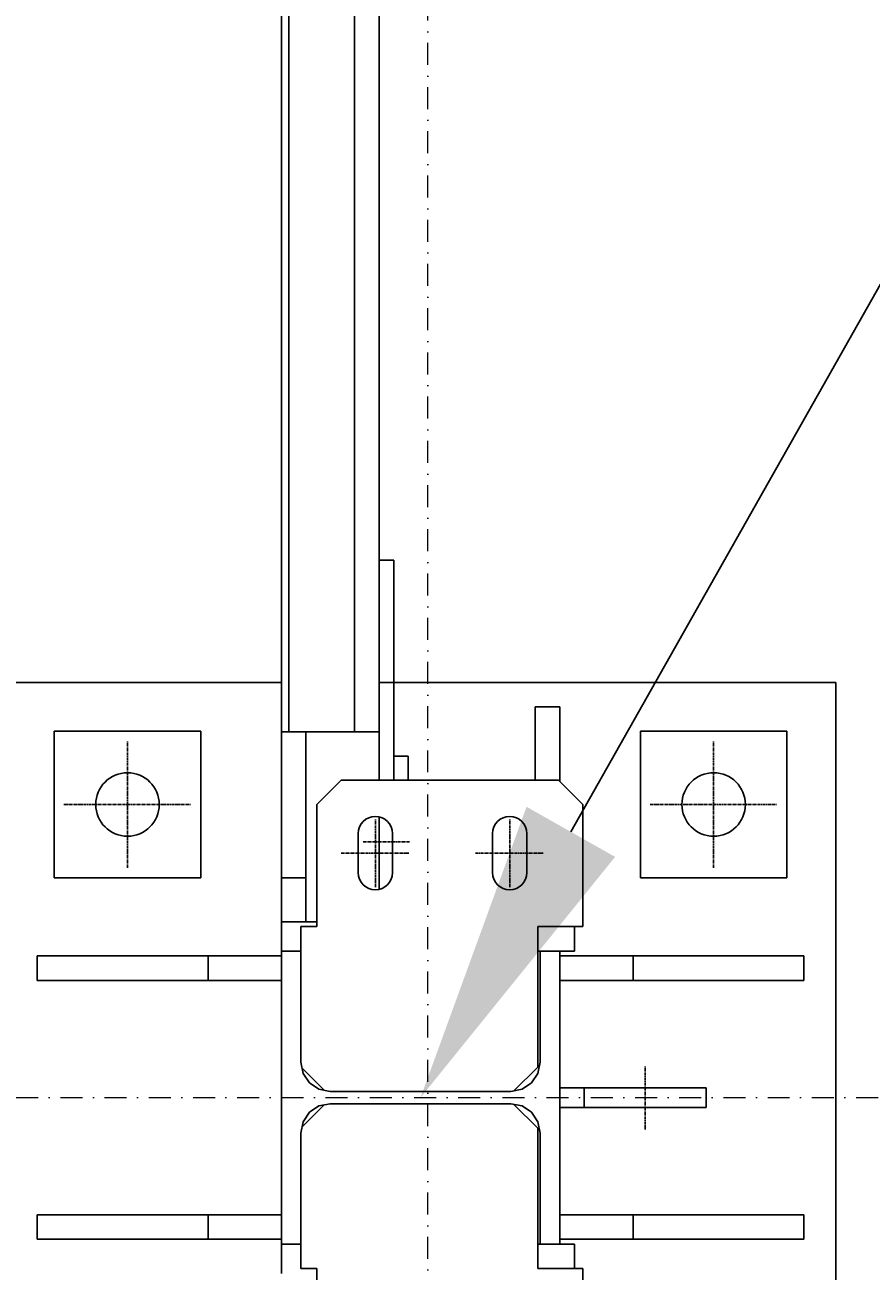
# Model space of a CAD drawing. Header units: millimetres. Extents: x 4047 to 23472, y 1613 to 16682.
# Tile 41 of 86: x 8021 to 8367, y 8999 to 9509. Entities that reach past the tile are written whole.
import ezdxf

# ---------------------------------------------------------------- set-up
doc = ezdxf.new("R2010")
doc.units = ezdxf.units.MM
doc.linetypes.add('CENTER', pattern=[2, 1.25, -0.25, 0.25, -0.25])
doc.linetypes.add('Kropki i Kreski', pattern=[360, 180, -90, 0, -90])
doc.layers.add('Osie_Nr_pióra__101_Nr_pióra__7', color=3, linetype='Continuous', lineweight=18)
for name, color, linetype in [('Rbcs_EX_Osie', 7, 'Continuous'), ('Rbcs_EX_Profile', 7, 'Continuous'), ('Rbcs_EX_Wymiary', 7, 'Continuous')]:
    doc.layers.add(name, color=color, linetype=linetype)
doc.styles.add('RBCS_dim', font='isocpeur.ttf', dxfattribs={"width": 0.9, "oblique": 5})
doc.dimstyles.new('Copy of RBCS_STANDARD', dxfattribs={"dimtxt": 2.5, "dimasz": 2.5, "dimexe": 2, "dimexo": 5, "dimgap": 0.5, "dimtad": 1, "dimdec": 0, "dimtxsty": 'RBCS_dim', "dimblk": 'OBLIQUE', "dimcen": 2.5, "dimclrd": 3, "dimclre": 3, "dimclrt": 6, "dimadec": 0, "dimazin": 0, "dimtfac": 1, "dimtdec": 0, "dimtix": 1, "dimtmove": 0, "dimatfit": 3, "dimfxl": 2, "dimfxlon": 1, "dimarcsym": 0})

# ---------------------------------------------------------------- blocks, each defined once
blk = doc.blocks.new('_OBLIQUE')
at = {"color": 0, "linetype": 'ByBlock'}
blk.add_line((-0.5, -0.5), (0.5, 0.5), dxfattribs=at)
blk = doc.blocks.new('*D282')
at = {"layer": 'Defpoints', "color": 0, "lineweight": 25, "transparency": 16777216}
for p in [(8131.83, 13503.61), (6347.64, 9069.61), (8352.82, 9069.61)]:
    blk.add_point(p, dxfattribs=at)
at = {"layer": 'Rbcs_EX_Wymiary', "color": 3, "lineweight": -2, "transparency": 16777216}
for p, q in [((6447.64, 13503.61), (6247.64, 13503.61)), ((6347.64, 13503.61), (6347.64, 9069.61)), ((6447.64, 9069.61), (6247.64, 9069.61))]:
    blk.add_line(p, q, dxfattribs=at)
at = {"layer": 'Rbcs_EX_Wymiary', "color": 3, "lineweight": -2, "transparency": 16777216, "xscale": 125, "yscale": 125, "zscale": 125}
for p, rotation in [((6347.64, 13503.61), 90), ((6347.64, 9069.61), 270)]:
    blk.add_blockref('_OBLIQUE', p, dxfattribs=dict(at, rotation=rotation))
at = {"layer": 'Rbcs_EX_Wymiary', "color": 6, "transparency": 16777216, "insert": (6260.14, 11286.61), "char_height": 125, "attachment_point": 5, "rotation": 90, "style": 'RBCS_dim'}
blk.add_mtext('4434', dxfattribs=at)
blk = doc.blocks.new('*D283')
at = {"layer": 'Defpoints', "color": 0, "lineweight": 25, "transparency": 16777216}
for p in [(8352.82, 9069.61), (6347.64, 4635.61), (8355.81, 4635.61)]:
    blk.add_point(p, dxfattribs=at)
at = {"layer": 'Rbcs_EX_Wymiary', "color": 3, "lineweight": -2, "transparency": 16777216}
for p, q in [((6447.64, 9069.61), (6247.64, 9069.61)), ((6347.64, 9069.61), (6347.64, 4635.61)), ((6447.64, 4635.61), (6247.64, 4635.61))]:
    blk.add_line(p, q, dxfattribs=at)
at = {"layer": 'Rbcs_EX_Wymiary', "color": 3, "lineweight": -2, "transparency": 16777216, "xscale": 125, "yscale": 125, "zscale": 125}
for p, rotation in [((6347.64, 9069.61), 90), ((6347.64, 4635.61), 270)]:
    blk.add_blockref('_OBLIQUE', p, dxfattribs=dict(at, rotation=rotation))
at = {"layer": 'Rbcs_EX_Wymiary', "color": 6, "transparency": 16777216, "insert": (6260.14, 6852.61), "char_height": 125, "attachment_point": 5, "rotation": 90, "style": 'RBCS_dim'}
blk.add_mtext('4434', dxfattribs=at)

msp = doc.modelspace()

# ---------------------------------------------------------------- linework, layer by layer
at = {"layer": 'Osie_Nr_pióra__101_Nr_pióra__7', "linetype": 'Kropki i Kreski', "ltscale": 0.05}
for p, q in [((8185.81, 2125.67), (8185.83, 14790.72)), ((4560.16, 9069.62), (22959.01, 9069.58))]:
    msp.add_line(p, q, dxfattribs=at)
at = {"layer": 'Rbcs_EX_Osie', "color": 5, "linetype": 'CENTER'}
for p, q in [((8062.82, 9163.61), (8062.82, 9215.61)), ((8302.82, 9163.61), (8302.82, 9215.61)), ((8036.82, 9189.61), (8088.82, 9189.61)), ((8276.82, 9189.61), (8328.82, 9189.61)), ((8164.32, 9155.73), (8164.32, 9183.73)), ((8219.32, 9155.73), (8219.32, 9183.73)), ((8159.32, 9174.36), (8178.32, 9174.36)), ((8159.32, 9174.36), (8178.32, 9174.36)), ((8150.32, 9169.73), (8178.32, 9169.73)), ((8205.32, 9169.73), (8233.32, 9169.73)), ((8274.82, 9056.61), (8274.82, 9082.61))]:
    msp.add_line(p, q, dxfattribs=at)
at = {"layer": 'Rbcs_EX_Profile'}
for p, q in [((8125.83, 13365.86), (8125.83, 9219.36)), ((8128.83, 13365.86), (8128.83, 9219.36)), ((8155.83, 9219.36), (8155.83, 13328.61)), ((8165.83, 13295.61), (8165.83, 9289.61)), ((8171.82, 9289.61), (8165.82, 9289.61)), ((8165.82, 9289.61), (8165.82, 9239.61)), ((8171.82, 9239.61), (8171.82, 9289.61)), ((8125.82, 9239.61), (8012.82, 9239.61)), ((8171.82, 9239.61), (8165.82, 9239.61)), ((8165.82, 9199.61), (8165.82, 9239.61)), ((8171.82, 9209.36), (8171.82, 9239.61)), ((8352.82, 9239.61), (8171.82, 9239.61)), ((8352.82, 8899.61), (8352.82, 9239.61)), ((8239.82, 9229.61), (8229.82, 9229.61)), ((8229.82, 9229.61), (8229.82, 9199.61)), ((8239.82, 9199.11), (8239.82, 9229.61)), ((8092.82, 9219.61), (8032.82, 9219.61)), ((8032.82, 9219.61), (8032.82, 9159.61)), ((8092.82, 9159.61), (8092.82, 9219.61)), ((8125.82, 9219.36), (8155.82, 9219.36)), ((8125.82, 9219.36), (8125.82, 9141.61)), ((8135.82, 9141.61), (8135.82, 9219.36)), ((8165.82, 9219.36), (8155.82, 9219.36)), ((8332.82, 9219.61), (8272.82, 9219.61)), ((8272.82, 9219.61), (8272.82, 9159.61)), ((8332.82, 9159.61), (8332.82, 9219.61)), ((8177.82, 9209.36), (8171.82, 9209.36)), ((8171.82, 9209.36), (8171.82, 9199.61)), ((8177.82, 9199.61), (8177.82, 9209.36)), ((8150.32, 9199.61), (8140.32, 9189.61)), ((8239.32, 9199.61), (8150.32, 9199.61)), ((8249.32, 9189.61), (8239.32, 9199.61)), ((8140.32, 9189.61), (8140.32, 9139.61)), ((8249.32, 9139.61), (8249.32, 9189.61)), ((8165.82, 9155.03), (8165.82, 9184.43)), ((8157.32, 9161.73), (8157.32, 9177.73)), ((8171.32, 9177.73), (8171.32, 9161.73)), ((8212.32, 9161.73), (8212.32, 9177.73)), ((8226.32, 9177.73), (8226.32, 9161.73)), ((8032.82, 9159.61), (8092.82, 9159.61)), ((8135.82, 9159.61), (8125.82, 9159.61)), ((8272.82, 9159.61), (8332.82, 9159.61)), ((8125.82, 9129.61), (8125.82, 9141.61)), ((8125.82, 9141.61), (8140.32, 9141.61)), ((8133.82, 9139.61), (8140.32, 9139.61)), ((8133.82, 9139.61), (8133.82, 9129.61)), ((8230.82, 9139.61), (8249.32, 9139.61)), ((8230.82, 9082.11), (8230.82, 9139.61)), ((8245.82, 9129.61), (8245.82, 9139.61)), ((8025.82, 9127.61), (8025.82, 9117.61)), ((8125.82, 9127.61), (8025.82, 9127.61)), ((8095.82, 9117.61), (8095.82, 9127.61)), ((8133.82, 9129.61), (8125.82, 9129.61)), ((8125.82, 9129.61), (8125.82, 9009.61)), ((8133.82, 9084.11), (8133.82, 9129.61)), ((8230.82, 9129.61), (8231.82, 9129.61)), ((8239.82, 9129.61), (8231.82, 9129.61)), ((8231.82, 9129.61), (8231.82, 9084.11)), ((8239.82, 9129.61), (8245.82, 9129.61)), ((8239.82, 9009.61), (8239.82, 9129.61)), ((8239.82, 9127.61), (8239.82, 9117.61)), ((8339.82, 9127.61), (8239.82, 9127.61)), ((8269.82, 9117.61), (8269.82, 9127.61)), ((8339.82, 9117.61), (8339.82, 9127.61)), ((8025.82, 9117.61), (8125.82, 9117.61)), ((8239.82, 9117.61), (8339.82, 9117.61)), ((8134.73, 9079.52), (8133.82, 9084.11)), ((8134.32, 9081.61), (8143.32, 9072.6)), ((8221.07, 9072.36), (8230.82, 9082.11)), ((8231.82, 9084.11), (8230.91, 9079.52)), ((8137.34, 9075.62), (8134.73, 9079.52)), ((8141.23, 9073.02), (8137.34, 9075.62)), ((8228.31, 9075.62), (8224.41, 9073.02)), ((8230.91, 9079.52), (8228.31, 9075.62)), ((8145.82, 9072.11), (8141.23, 9073.02)), ((8145.82, 9072.11), (8219.82, 9072.11)), ((8219.82, 9072.11), (8145.82, 9072.11)), ((8224.41, 9073.02), (8219.82, 9072.11)), ((8239.82, 9073.61), (8239.82, 9065.61)), ((8299.82, 9073.61), (8239.82, 9073.61)), ((8249.82, 9065.61), (8249.82, 9073.61)), ((8299.82, 9073.61), (8299.82, 9065.61)), ((8143.32, 9066.61), (8134.32, 9057.6)), ((8137.34, 9063.59), (8141.23, 9066.19)), ((8141.23, 9066.19), (8145.82, 9067.11)), ((8219.82, 9067.11), (8145.82, 9067.11)), ((8145.82, 9067.11), (8219.82, 9067.11)), ((8219.82, 9067.11), (8224.41, 9066.19)), ((8230.82, 9057.11), (8221.07, 9066.86)), ((8224.41, 9066.19), (8228.31, 9063.59)), ((8239.82, 9065.61), (8299.82, 9065.61)), ((8133.82, 9055.11), (8134.73, 9059.7)), ((8134.73, 9059.7), (8137.34, 9063.59)), ((8228.31, 9063.59), (8230.91, 9059.7)), ((8230.91, 9059.7), (8231.82, 9055.11)), ((8133.82, 9009.61), (8133.82, 9055.11)), ((8230.82, 8999.61), (8230.82, 9057.11)), ((8231.82, 9055.11), (8231.82, 9009.61)), ((8025.82, 9021.61), (8025.82, 9011.61)), ((8125.82, 9021.61), (8025.82, 9021.61)), ((8095.82, 9021.61), (8095.82, 9011.61)), ((8239.82, 9021.61), (8239.82, 9011.61)), ((8339.82, 9021.61), (8239.82, 9021.61)), ((8269.82, 9021.61), (8269.82, 9011.61)), ((8339.82, 9011.61), (8339.82, 9021.61)), ((8025.82, 9011.61), (8125.82, 9011.61)), ((8125.82, 8997.61), (8125.82, 9009.61)), ((8125.82, 9009.61), (8133.82, 9009.61)), ((8133.82, 9009.61), (8133.82, 8999.61)), ((8231.82, 9009.61), (8230.82, 9009.61)), ((8231.82, 9009.61), (8239.82, 9009.61)), ((8239.82, 9011.61), (8339.82, 9011.61)), ((8245.82, 9009.61), (8239.82, 9009.61)), ((8245.82, 8999.61), (8245.82, 9009.61)), ((8140.32, 8999.61), (8133.82, 8999.61)), ((8140.32, 8999.61), (8140.32, 8949.61)), ((8249.32, 8999.61), (8230.82, 8999.61)), ((8249.32, 8949.61), (8249.32, 8999.61))]:
    msp.add_line(p, q, dxfattribs=at)
for centre in [(8062.82, 9189.61), (8302.82, 9189.61)]:
    msp.add_circle(centre, 13, dxfattribs=at)
for centre, start, end in [((8164.32, 9177.73), 0, 180), ((8219.32, 9177.73), 360, 180), ((8164.32, 9161.73), 180, 360), ((8219.32, 9161.73), 180, 0)]:
    msp.add_arc(centre, 7, start, end, dxfattribs=at)
at = {"layer": 'Rbcs_EX_Wymiary', "color": 3}
msp.add_lwpolyline([(8244.36, 9178.41), (8400.64, 9454.75)], dxfattribs=at)
msp.add_solid([(8262.49, 9168.16), (8182.82, 9069.61), (8226.22, 9188.67)], dxfattribs=at)

# ---------------------------------------------------------------- dimensions: what is measured, and where the dimension line sits
at = {"layer": 'Rbcs_EX_Wymiary'}
for base, p1, p2, picture, middle in [((6347.64, 9069.61), (8131.83, 13503.61), (8352.82, 9069.61), '*D282', (6260.14, 11286.61)), ((6347.64, 4635.61), (8352.82, 9069.61), (8355.81, 4635.61), '*D283', (6260.14, 6852.61))]:
    dim = msp.add_linear_dim(base=base, p1=p1, p2=p2, angle=90, dimstyle='Copy of RBCS_STANDARD', dxfattribs=at)
    dim.commit()
    dim.dimension.update_dxf_attribs({"geometry": picture, "text_midpoint": middle})

doc.saveas('drawing.dxf')
